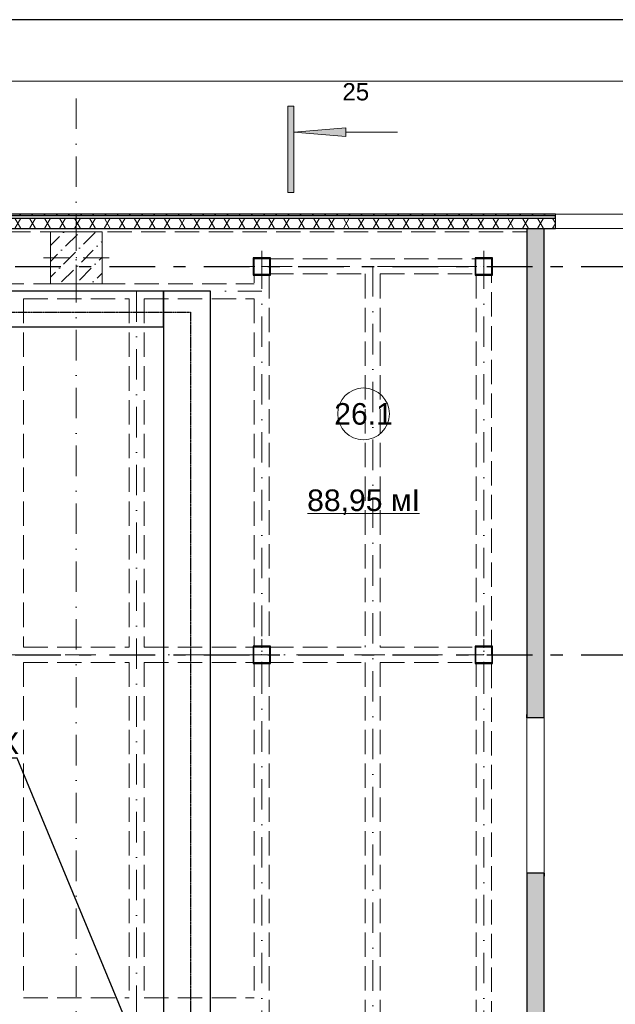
# Model space of a CAD drawing. Header units: millimetres. Extents: x -2890 to 117730, y -526 to 88572.
# Tile 64 of 65: x 103430 to 110336, y 71696 to 83105. Entities that reach past the tile are written whole.
import ezdxf
from ezdxf import colors
from ezdxf.entities.mleader import LeaderData, LeaderLine
from ezdxf.math import Vec2, Vec3

# ---------------------------------------------------------------- set-up
doc = ezdxf.new("R2010")
doc.units = ezdxf.units.MM
doc.header["$MEASUREMENT"] = 0
doc.set_wipeout_variables(frame=1)
for name, pattern in [('Wipeout_Contour', [1000, 0, -1000]), ('Невидимая', [3.912222, 2.822222, -1.09]), ('Штрих-Штриховая', [10.936111, 5.291667, -2.116667, 1.411111, -2.116667]), ('Штрихпунктирная', [6.702778, 3.527778, -1.763889, 0, -1.411111])]:
    doc.linetypes.add(name, pattern=pattern)
for name, color, linetype in [('2D - Кладочный', 7, 'Continuous'), ('ВЕНТКАМЕРЫ - балки', 7, 'Continuous'), ('ВЕНТКАМЕРЫ -колонны', 7, 'Continuous'), ('ВК_К1', 34, 'Continuous'), ('ВК_Размер', 7, 'Continuous'), ('ВК_Текст', 7, 'Continuous'), ('Конструктив - Колонны', 7, 'Continuous'), ('Конструктив - Стены Внутр сущ.', 7, 'Continuous'), ('Конструктив - Стены наружние фасад', 7, 'Continuous'), ('Маркер - Разрез', 7, 'Continuous'), ('ПОЛ - Зоны перепадов', 7, 'Continuous'), ('Чертеж и Рисунок', 7, 'Continuous'), ('Элемент Модели - Зона', 7, 'Continuous'), ('Элемент Модели - Оси', 7, 'Continuous')]:
    doc.layers.add(name, color=color, linetype=linetype)
doc.styles.get("Standard").update_dxf_attribs({"font": 'ARIALUNI.TTF', "height": 250})
doc.styles.add('СГЕНЕРИР_СТИЛЬ_4', font='arial.ttf')
doc.styles.add('СГЕНЕРИР_СТИЛЬ_5', font='arial.ttf')
pattern_1 = [(60, (-30913.89, 8295.99), (-129.90381, 75), []), (120, (-30913.89, 8295.99), (129.90381, 75), [])]
pattern_2 = [(45, (-30913.89, 8295.99), (-70.71068, 70.71068), [])]

# ---------------------------------------------------------------- blocks, each defined once
blk = doc.blocks.new('_None')

msp = doc.modelspace()

# ---------------------------------------------------------------- hatches: boundary and pattern name
at = {"layer": 'ВЕНТКАМЕРЫ -колонны', "linetype": 'Continuous', "lineweight": 30, "ltscale": 100}
h = msp.add_hatch(color=252, dxfattribs=at)
h.paths.add_polyline_path([(106336.1, 80146), (106336.1, 80346), (106136.1, 80346), (106136.1, 80146)])
h.paths.add_polyline_path([(106328.1, 80154), (106144.1, 80154), (106144.1, 80338), (106328.1, 80338)], flags=0)
at = {"layer": 'ВЕНТКАМЕРЫ -колонны', "linetype": 'Continuous', "lineweight": 5, "ltscale": 100}
h = msp.add_hatch(dxfattribs=at)
h.set_pattern_fill('МЕТАЛЛ___ТВЕРДЫЙ_СПЛАВ_0006', scale=100, style=0, pattern_type=2)
h.set_pattern_definition(pattern_2)
h.paths.add_polyline_path([(106336.1, 80146), (106336.1, 80346), (106136.1, 80346), (106136.1, 80146)])
h.paths.add_polyline_path([(106328.1, 80154), (106144.1, 80154), (106144.1, 80338), (106328.1, 80338)], flags=0)
at = {"layer": 'ВЕНТКАМЕРЫ -колонны', "linetype": 'Continuous', "lineweight": 30, "ltscale": 100}
h = msp.add_hatch(color=252, dxfattribs=at)
h.paths.add_polyline_path([(108911.1, 80146), (108911.1, 80346), (108711.1, 80346), (108711.1, 80146)])
h.paths.add_polyline_path([(108903.1, 80154), (108719.1, 80154), (108719.1, 80338), (108903.1, 80338)], flags=0)
at = {"layer": 'ВЕНТКАМЕРЫ -колонны', "linetype": 'Continuous', "lineweight": 5, "ltscale": 100}
h = msp.add_hatch(dxfattribs=at)
h.set_pattern_fill('МЕТАЛЛ___ТВЕРДЫЙ_СПЛАВ_0006', scale=100, style=0, pattern_type=2)
h.set_pattern_definition(pattern_2)
h.paths.add_polyline_path([(108911.1, 80146), (108911.1, 80346), (108711.1, 80346), (108711.1, 80146)])
h.paths.add_polyline_path([(108903.1, 80154), (108719.1, 80154), (108719.1, 80338), (108903.1, 80338)], flags=0)
at = {"layer": 'ВЕНТКАМЕРЫ -колонны', "linetype": 'Continuous', "lineweight": 30, "ltscale": 100}
h = msp.add_hatch(color=252, dxfattribs=at)
h.paths.add_polyline_path([(106336.1, 75646), (106336.1, 75846), (106136.1, 75846), (106136.1, 75646)])
h.paths.add_polyline_path([(106328.1, 75654), (106144.1, 75654), (106144.1, 75838), (106328.1, 75838)], flags=0)
at = {"layer": 'ВЕНТКАМЕРЫ -колонны', "linetype": 'Continuous', "lineweight": 5, "ltscale": 100}
h = msp.add_hatch(dxfattribs=at)
h.set_pattern_fill('МЕТАЛЛ___ТВЕРДЫЙ_СПЛАВ_0006', scale=100, style=0, pattern_type=2)
h.set_pattern_definition(pattern_2)
h.paths.add_polyline_path([(106336.1, 75646), (106336.1, 75846), (106136.1, 75846), (106136.1, 75646)])
h.paths.add_polyline_path([(106328.1, 75654), (106144.1, 75654), (106144.1, 75838), (106328.1, 75838)], flags=0)
at = {"layer": 'ВЕНТКАМЕРЫ -колонны', "linetype": 'Continuous', "lineweight": 30, "ltscale": 100}
h = msp.add_hatch(color=252, dxfattribs=at)
h.paths.add_polyline_path([(108911.1, 75646), (108911.1, 75846), (108711.1, 75846), (108711.1, 75646)])
h.paths.add_polyline_path([(108903.1, 75654), (108719.1, 75654), (108719.1, 75838), (108903.1, 75838)], flags=0)
at = {"layer": 'ВЕНТКАМЕРЫ -колонны', "linetype": 'Continuous', "lineweight": 5, "ltscale": 100}
h = msp.add_hatch(dxfattribs=at)
h.set_pattern_fill('МЕТАЛЛ___ТВЕРДЫЙ_СПЛАВ_0006', scale=100, style=0, pattern_type=2)
h.set_pattern_definition(pattern_2)
h.paths.add_polyline_path([(108911.1, 75646), (108911.1, 75846), (108711.1, 75846), (108711.1, 75646)])
h.paths.add_polyline_path([(108903.1, 75654), (108719.1, 75654), (108719.1, 75838), (108903.1, 75838)], flags=0)
at = {"layer": 'Конструктив - Стены Внутр сущ.', "linetype": 'Continuous', "lineweight": 15, "ltscale": 100}
msp.add_hatch(color=7, dxfattribs=at).paths.add_polyline_path([(109311.1, 70556), (109511.1, 70556), (109511.1, 73216), (109311.1, 73216)])
at = {"layer": 'Маркер - Разрез', "linetype": 'Continuous', "lineweight": 5, "ltscale": 100}
for points in [[(106539.9, 82102), (106539.9, 81102), (106609.9, 81102), (106609.9, 82102)], [(106609.9, 81802), (107209.9, 81752), (107209.9, 81852)]]:
    msp.add_hatch(color=7, dxfattribs=at).paths.add_polyline_path(points)

# ---------------------------------------------------------------- linework, layer by layer
at = {"color": 7, "linetype": 'Continuous', "lineweight": 30, "ltscale": 100}
msp.add_line((117608, 83105), (1208, 83105), dxfattribs=at)
at = {"layer": '2D - Кладочный', "color": 160, "linetype": 'Штрих-Штриховая', "lineweight": 30, "ltscale": 100}
msp.add_line((99002.7, 75746), (111415.5, 75746), dxfattribs=at)
at = {"layer": 'ВЕНТКАМЕРЫ - балки', "color": 253, "linetype": 'Невидимая', "lineweight": 5, "ltscale": 100}
for p, q in [((106148.6, 80338), (106148.6, 80046)), ((106148.6, 80338), (106323.6, 80338)), ((106323.6, 80338), (106323.6, 80333.5)), ((106323.6, 80333.5), (108723.6, 80333.5)), ((108723.6, 80338), (108723.6, 80333.5)), ((108723.6, 80338), (108898.6, 80338)), ((108898.6, 80338), (108898.6, 66883.5)), ((106323.6, 80158.5), (106323.6, 75833.5)), ((106323.6, 80158.5), (107436.1, 80158.5)), ((107436.1, 80158.5), (107436.1, 75833.5)), ((107611.1, 80158.5), (108723.6, 80158.5)), ((107611.1, 80158.5), (107611.1, 75833.5)), ((108723.6, 80158.5), (108723.6, 75833.5)), ((103473.6, 79871), (104698.6, 79871)), ((103473.6, 79871), (103473.6, 75833.5)), ((104698.6, 79871), (104698.6, 75833.5)), ((104873.6, 79871), (106148.6, 79871)), ((104873.6, 79871), (104873.6, 75833.5)), ((106148.6, 79871), (106148.6, 75833.5)), ((103473.6, 75833.5), (104698.6, 75833.5)), ((104873.6, 75833.5), (106148.6, 75833.5)), ((106323.6, 75833.5), (107436.1, 75833.5)), ((107611.1, 75833.5), (108723.6, 75833.5)), ((103473.6, 75658.5), (103473.6, 71771)), ((103473.6, 75658.5), (104698.6, 75658.5)), ((104698.6, 75658.5), (104698.6, 71771)), ((104873.6, 75658.5), (104873.6, 71771)), ((104873.6, 75658.5), (106148.6, 75658.5)), ((106148.6, 75658.5), (106148.6, 71771)), ((106323.6, 75658.5), (106323.6, 66883.5)), ((106323.6, 75658.5), (107436.1, 75658.5)), ((107436.1, 75658.5), (107436.1, 66883.5)), ((107611.1, 75658.5), (108723.6, 75658.5)), ((107611.1, 75658.5), (107611.1, 66883.5)), ((108723.6, 75658.5), (108723.6, 66883.5)), ((103473.6, 71771), (104698.6, 71771)), ((104873.6, 71771), (106148.6, 71771))]:
    msp.add_line(p, q, dxfattribs=at)
at = {"layer": 'ВЕНТКАМЕРЫ - балки', "color": 253, "linetype": 'Штрихпунктирная', "lineweight": 5, "ltscale": 100}
for p, q in [((106236.1, 80338), (106236.1, 62296)), ((108811.1, 80338), (108811.1, 62296)), ((106236.1, 80246), (108811.1, 80246)), ((107523.6, 80250.5), (107523.6, 62208.5)), ((101936.1, 79958.5), (106236.1, 79958.5)), ((104786.1, 79958.5), (104786.1, 71596)), ((99936.1, 75746), (108811.1, 75746))]:
    msp.add_line(p, q, dxfattribs=at)
at = {"layer": 'ВЕНТКАМЕРЫ -колонны', "color": 7, "linetype": 'Continuous', "lineweight": 0, "ltscale": 100}
for p, q in [((106236.1, 80326), (106236.1, 80426)), ((108811.1, 80326), (108811.1, 80426)), ((106156.1, 80246), (106056.1, 80246)), ((106316.1, 80246), (106416.1, 80246)), ((108731.1, 80246), (108631.1, 80246)), ((108891.1, 80246), (108991.1, 80246)), ((106236.1, 80166), (106236.1, 80066)), ((108811.1, 80166), (108811.1, 80066)), ((106236.1, 75826), (106236.1, 75926)), ((108811.1, 75826), (108811.1, 75926)), ((106156.1, 75746), (106056.1, 75746)), ((106236.1, 75666), (106236.1, 75566)), ((106316.1, 75746), (106416.1, 75746)), ((108731.1, 75746), (108631.1, 75746)), ((108811.1, 75666), (108811.1, 75566)), ((108891.1, 75746), (108991.1, 75746))]:
    msp.add_line(p, q, dxfattribs=at)
at = {"layer": 'ВЕНТКАМЕРЫ -колонны', "color": 7, "linetype": 'Continuous', "lineweight": 30, "ltscale": 100, "flags": 128}
for points in [[(106336.1, 80146), (106336.1, 80346), (106136.1, 80346), (106136.1, 80146)], [(106328.1, 80154), (106144.1, 80154), (106144.1, 80338), (106328.1, 80338)], [(108911.1, 80146), (108911.1, 80346), (108711.1, 80346), (108711.1, 80146)], [(108903.1, 80154), (108719.1, 80154), (108719.1, 80338), (108903.1, 80338)], [(106336.1, 75646), (106336.1, 75846), (106136.1, 75846), (106136.1, 75646)], [(106328.1, 75654), (106144.1, 75654), (106144.1, 75838), (106328.1, 75838)], [(108911.1, 75646), (108911.1, 75846), (108711.1, 75846), (108711.1, 75646)], [(108903.1, 75654), (108719.1, 75654), (108719.1, 75838), (108903.1, 75838)]]:
    msp.add_lwpolyline(points, close=True, dxfattribs=at)
at = {"layer": 'ВЕНТКАМЕРЫ -колонны', "color": 7, "linetype": 'Continuous', "lineweight": 0, "ltscale": 100}
for p in [(106236.1, 80246), (108811.1, 80246), (106236.1, 75746), (108811.1, 75746)]:
    msp.add_point(p, dxfattribs=at)
at = {"layer": 'ВК_Размер'}
for points in [[(105097.2, 79958.5), (85605.8, 79958.5), (85605.8, 79546), (105097.2, 79546)], [(105097.2, 60397.7), (105641.2, 60397.7), (105641.2, 79958.5), (105097.2, 79958.5)]]:
    msp.add_lwpolyline(points, close=True, dxfattribs=at)
at = {"layer": 'Конструктив - Стены Внутр сущ.', "color": 7, "linetype": 'Continuous', "lineweight": 30, "ltscale": 100}
for p, q in [((109311.1, 75016), (109311.1, 75053)), ((109396.1, 75016), (109311.1, 75016)), ((109511.1, 75016), (109396.1, 75016)), ((109511.1, 75016), (109511.1, 75053)), ((109311.1, 73216), (109311.1, 73179)), ((109396.1, 73216), (109311.1, 73216)), ((109511.1, 73216), (109396.1, 73216)), ((109511.1, 73216), (109511.1, 73179))]:
    msp.add_line(p, q, dxfattribs=at)
at = {"layer": 'Конструктив - Стены Внутр сущ.', "color": 7, "linetype": 'Continuous', "lineweight": 15, "ltscale": 100}
for p, q in [((109311.1, 75016), (109311.1, 73216)), ((109511.1, 73216), (109511.1, 75016))]:
    msp.add_line(p, q, dxfattribs=at)
at = {"layer": 'Конструктив - Стены Внутр сущ.', "color": 7, "linetype": 'Continuous', "lineweight": 30, "ltscale": 100, "flags": 128}
for points in [[(109311.1, 80686), (109311.1, 75016)], [(109311.1, 73216), (109311.1, 70556)], [(109511.1, 70356), (109511.1, 73216)]]:
    msp.add_lwpolyline(points, dxfattribs=at)
at = {"layer": 'Маркер - Разрез', "color": 7, "linetype": 'Continuous', "lineweight": 5, "ltscale": 100}
for p, q in [((106539.9, 82102), (106609.9, 82102)), ((106539.9, 81102), (106539.9, 82102)), ((106609.9, 82102), (106609.9, 81102)), ((107209.9, 81802), (107809.9, 81802)), ((106609.9, 81102), (106539.9, 81102))]:
    msp.add_line(p, q, dxfattribs=at)
at = {"layer": 'Маркер - Разрез', "color": 7, "linetype": 'Continuous', "lineweight": 5, "ltscale": 100, "flags": 128}
msp.add_lwpolyline([(106609.9, 81802), (107209.9, 81852), (107209.9, 81752)], close=True, dxfattribs=at)
at = {"layer": 'ПОЛ - Зоны перепадов', "color": 7, "linetype": 'Невидимая', "lineweight": 5, "ltscale": 100, "flags": 128}
msp.add_lwpolyline([(110111.1, 44596), (110132.8, 67596.1), (108911.3, 67596.1), (108911.3, 70556), (109311.1, 70556), (109311.1, 80646), (59036.1, 80646), (59036.1, 44596)], close=True, dxfattribs=at)
at = {"layer": 'Чертеж и Рисунок', "color": 7, "linetype": 'Continuous', "lineweight": 15, "ltscale": 100}
msp.add_line((3470.8, 82391.7), (114954, 82391.7), dxfattribs=at)
at = {"layer": 'Элемент Модели - Зона', "color": 7, "linetype": 'Continuous', "lineweight": 0, "ltscale": 100}
msp.add_line((106766.5, 77384), (108067.1, 77384), dxfattribs=at)
at = {"layer": 'Элемент Модели - Зона', "color": 7, "linetype": 'Continuous', "lineweight": 0, "ltscale": 100, "flags": 128}
msp.add_lwpolyline([(107716.8, 78537.6, 1), (107116.8, 78537.6, 1)], format="xyb", close=True, dxfattribs=at)

# ---------------------------------------------------------------- texts
at = {"layer": 'Маркер - Разрез', "color": 7, "linetype": 'Continuous', "lineweight": 0, "ltscale": 100, "insert": (107326.7, 82167.2), "char_height": 200, "attachment_point": 8, "style": 'СГЕНЕРИР_СТИЛЬ_5'}
msp.add_mtext('\\A1;\\pt0;25', dxfattribs=at)
at = {"layer": 'Элемент Модели - Зона', "color": 7, "linetype": 'Continuous', "lineweight": 0, "ltscale": 100, "char_height": 250, "attachment_point": 5, "style": 'СГЕНЕРИР_СТИЛЬ_4'}
for s, insert in [('\\A1;26.1', (107416.8, 78535.5)), ('\\A1;88,95 мІ', (107416.8, 77513.3))]:
    msp.add_mtext(s, dxfattribs=dict(at, insert=insert))

# ---------------------------------------------------------------- leaders
at = {"layer": 'ВК_Текст', "ltscale": 100}
ml = msp.add_multileader_mtext('Standard', dxfattribs=at)
ml.set_content('По заданию ТХ\\PQ=15,88л/с.\\PК1%%C100', color=256)
ml.set_leader_properties(color=256, linetype='ByLayer', lineweight=-1)
ml.set_arrow_properties(name='NONE')
ml.build(insert=Vec2(0, 0))
ml.multileader.update_dxf_attribs({"text_left_attachment_type": 6, "text_right_attachment_type": 6, "dogleg_length": 0.36, "arrow_head_size": 18})
ctx = ml.context
ctx.base_point, ctx.char_height, ctx.arrow_head_size, ctx.landing_gap_size, ctx.plane_origin = Vec3(100927.1, 74546.4), 250, 18, 9, Vec3(104969.9, 66209.9)
ctx.left_attachment, ctx.right_attachment = 6, 6
notes = []
notes.append((ctx, [(1, (1, 1, 0), (103402.5, 74546.4), (-1, 0), 0.36, [(0, [(104981.7, 70735.7)], 0, [])])]))
ctx.mtext.insert, ctx.mtext.flow_direction = Vec3(100936.1, 74846.4), 5
for ctx, leaders in notes:
    for number, flags, end, landing, length, lines in leaders:
        leader = LeaderData()
        leader.index, (leader.has_last_leader_line, leader.has_dogleg_vector, leader.attachment_direction) = number, flags
        leader.last_leader_point, leader.dogleg_vector, leader.dogleg_length = Vec3(end), Vec3(landing), length
        for number, points, colour, breaks in lines:
            line = LeaderLine()
            line.index, line.vertices, line.color, line.breaks = number, Vec3.list(points), colors.encode_raw_color(colour), breaks
            leader.lines.append(line)
        ctx.leaders.append(leader)

# ---------------------------------------------------------------- next in the draw order: wipeouts: each hides what was drawn before it
at = {"color": 254, "linetype": 'Wipeout_Contour', "lineweight": 0, "ltscale": 100}
msp.add_wipeout([(109641.1, 80806), (109511.1, 80806), (109511.1, 80686), (109641.1, 80686)], dxfattribs=at).dxf.layer = 'Конструктив - Стены наружние фасад'

# ---------------------------------------------------------------- next in the draw order: hatches: boundary and pattern name
at = {"layer": 'Конструктив - Стены Внутр сущ.', "linetype": 'Continuous', "lineweight": 15, "ltscale": 100}
msp.add_hatch(color=7, dxfattribs=at).paths.add_polyline_path([(109511.1, 80686), (109311.1, 80686), (109311.1, 75016), (109511.1, 75016)])
at = {"layer": 'Конструктив - Стены наружние фасад', "linetype": 'Continuous', "lineweight": 5, "ltscale": 100}
h = msp.add_hatch(dxfattribs=at)
h.set_pattern_fill('ИЗОЛЯЦИЯ_02_0006', scale=100, style=0, pattern_type=2)
h.set_pattern_definition(pattern_1)
h.paths.add_polyline_path([(109641.1, 80806), (109511.1, 80806), (109511.1, 80686), (109641.1, 80686)])

# ---------------------------------------------------------------- next in the draw order: linework, layer by layer
at = {"layer": 'Конструктив - Стены Внутр сущ.', "color": 7, "linetype": 'Continuous', "lineweight": 30, "ltscale": 100, "flags": 128}
for points in [[(109511.1, 80686), (109311.1, 80686)], [(109511.1, 75016), (109511.1, 80686)]]:
    msp.add_lwpolyline(points, dxfattribs=at)
at = {"layer": 'Конструктив - Стены наружние фасад', "color": 7, "linetype": 'Continuous', "lineweight": 30, "ltscale": 100}
msp.add_line((109641.1, 80686), (109604.1, 80686), dxfattribs=at)
at = {"layer": 'Конструктив - Стены наружние фасад', "color": 7, "linetype": 'Continuous', "lineweight": 15, "ltscale": 100}
msp.add_line((109641.1, 80686), (112461.1, 80686), dxfattribs=at)
at = {"layer": 'Конструктив - Стены наружние фасад', "color": 7, "linetype": 'Continuous', "lineweight": 30, "ltscale": 100, "flags": 128}
msp.add_lwpolyline([(109511.1, 80686), (109641.1, 80686)], dxfattribs=at)

# ---------------------------------------------------------------- next in the draw order: wipeouts: each hides what was drawn before it
at = {"color": 254, "linetype": 'Wipeout_Contour', "lineweight": 0, "ltscale": 100}
msp.add_wipeout([(109511.1, 80851), (109511.1, 80836), (109641.1, 80836), (109641.1, 80851)], dxfattribs=at).dxf.layer = 'Конструктив - Стены наружние фасад'

# ---------------------------------------------------------------- next in the draw order: hatches: boundary and pattern name
at = {"layer": 'Конструктив - Стены наружние фасад', "linetype": 'Continuous', "lineweight": 5, "ltscale": 100}
h = msp.add_hatch(dxfattribs=at)
h.set_pattern_fill('МЕТАЛЛ___ТВЕРДЫЙ_СПЛАВ_0006', scale=100, style=0, pattern_type=2)
h.set_pattern_definition(pattern_2)
h.paths.add_polyline_path([(109511.1, 80851), (109511.1, 80836), (109641.1, 80836), (109641.1, 80851)])

# ---------------------------------------------------------------- next in the draw order: linework, layer by layer
at = {"layer": 'Конструктив - Стены наружние фасад', "color": 7, "linetype": 'Continuous', "lineweight": 30, "ltscale": 100}
for p, q in [((109511.1, 80836), (109641.1, 80836)), ((109511.1, 80806), (109641.1, 80806)), ((109641.1, 80851), (109604.1, 80851)), ((109641.1, 80806), (109641.1, 80836))]:
    msp.add_line(p, q, dxfattribs=at)
at = {"layer": 'Конструктив - Стены наружние фасад', "color": 214, "linetype": 'Continuous', "lineweight": 15, "ltscale": 100}
msp.add_line((109641.1, 80836), (109641.1, 80851), dxfattribs=at)
at = {"layer": 'Конструктив - Стены наружние фасад', "color": 7, "linetype": 'Continuous', "lineweight": 15, "ltscale": 100}
msp.add_line((112461.1, 80851), (109641.1, 80851), dxfattribs=at)
at = {"layer": 'Конструктив - Стены наружние фасад', "color": 7, "linetype": 'Continuous', "lineweight": 5, "ltscale": 100}
for p, q in [((109641.1, 80801), (109641.1, 80806)), ((109641.1, 80686), (109641.1, 80801))]:
    msp.add_line(p, q, dxfattribs=at)
at = {"layer": 'Конструктив - Стены наружние фасад', "color": 7, "linetype": 'Continuous', "lineweight": 30, "ltscale": 100, "flags": 128}
msp.add_lwpolyline([(109641.1, 80851), (109511.1, 80851)], dxfattribs=at)

# ---------------------------------------------------------------- next in the draw order: wipeouts: each hides what was drawn before it
at = {"color": 254, "linetype": 'Wipeout_Contour', "lineweight": 0, "ltscale": 100}
msp.add_wipeout([(99836.1, 80686), (109511.1, 80686), (109511.1, 80806), (99836.1, 80806)], dxfattribs=at).dxf.layer = 'Конструктив - Стены наружние фасад'

# ---------------------------------------------------------------- next in the draw order: hatches: boundary and pattern name
at = {"layer": 'Конструктив - Стены наружние фасад', "linetype": 'Continuous', "lineweight": 5, "ltscale": 100}
h = msp.add_hatch(dxfattribs=at)
h.set_pattern_fill('ИЗОЛЯЦИЯ_02_0006', scale=100, style=0, pattern_type=2)
h.set_pattern_definition(pattern_1)
h.paths.add_polyline_path([(99836.1, 80686), (109511.1, 80686), (109511.1, 80806), (99836.1, 80806)])

# ---------------------------------------------------------------- next in the draw order: linework, layer by layer
at = {"layer": 'Конструктив - Стены наружние фасад', "color": 7, "linetype": 'Continuous', "lineweight": 30, "ltscale": 100, "flags": 128}
msp.add_lwpolyline([(99836.1, 80686), (109511.1, 80686)], dxfattribs=at)

# ---------------------------------------------------------------- next in the draw order: wipeouts: each hides what was drawn before it
at = {"color": 254, "linetype": 'Wipeout_Contour', "lineweight": 0, "ltscale": 100}
for points, layer in [([(103786.1, 80046), (104386.1, 80046), (104386.1, 80646), (103786.1, 80646)], 'Конструктив - Колонны'), ([(99406.1, 80836), (109511.1, 80836), (109511.1, 80851), (99406.1, 80851)], 'Конструктив - Стены наружние фасад')]:
    msp.add_wipeout(points, dxfattribs=at).dxf.layer = layer

# ---------------------------------------------------------------- next in the draw order: hatches: boundary and pattern name
at = {"layer": 'Конструктив - Колонны', "linetype": 'Continuous', "lineweight": 15, "ltscale": 100}
h = msp.add_hatch(dxfattribs=at)
h.set_pattern_fill('БЕТОН_01_0006', scale=100, style=0, pattern_type=2)
h.set_pattern_definition([(45, (-30913.9, 8296), (-183.84776, 183.84776), [195, -65, 0, -65]), (45, (-30890.9, 8502.82), (-183.84776, 183.84776), [195, -65, 0, -65])])
h.paths.add_polyline_path([(103786.1, 80046), (104386.1, 80046), (104386.1, 80646), (103786.1, 80646)])
at = {"layer": 'Конструктив - Стены наружние фасад', "linetype": 'Continuous', "lineweight": 5, "ltscale": 100}
h = msp.add_hatch(dxfattribs=at)
h.set_pattern_fill('МЕТАЛЛ___ТВЕРДЫЙ_СПЛАВ_0006', scale=100, style=0, pattern_type=2)
h.set_pattern_definition(pattern_2)
h.paths.add_polyline_path([(99406.1, 80836), (109511.1, 80836), (109511.1, 80851), (99406.1, 80851)])

# ---------------------------------------------------------------- next in the draw order: linework, layer by layer
at = {"layer": '2D - Кладочный', "color": 160, "linetype": 'Штрих-Штриховая', "lineweight": 30, "ltscale": 100}
msp.add_line((99002.7, 80246), (111415.5, 80246), dxfattribs=at)
at = {"layer": 'ВЕНТКАМЕРЫ - балки', "color": 253, "linetype": 'Невидимая', "lineweight": 5, "ltscale": 100}
msp.add_line((102023.6, 80046), (106148.6, 80046), dxfattribs=at)
at = {"layer": 'ВК_К1', "linetype": 'Штрихпунктирная'}
msp.add_lwpolyline([(85706, 80046), (85706, 79715.2), (105409.1, 79715.2, -0.4142136), (105409.6, 79714.7), (105409.6, 60061.1), (93886.6, 60061.1, 0.4142136), (93886.1, 60060.6), (93886.1, 19935.2), (109921, 19935.2)], format="xyb", dxfattribs=at)
at = {"layer": 'Конструктив - Колонны', "color": 7, "linetype": 'Continuous', "lineweight": 0, "ltscale": 100}
for p, q in [((104086.1, 80426), (104086.1, 80726)), ((104006.1, 80346), (103706.1, 80346)), ((104166.1, 80346), (104466.1, 80346)), ((104086.1, 80266), (104086.1, 79966))]:
    msp.add_line(p, q, dxfattribs=at)
at = {"layer": 'Конструктив - Колонны', "color": 7, "linetype": 'Continuous', "lineweight": 15, "ltscale": 100, "flags": 128}
msp.add_lwpolyline([(103786.1, 80046), (104386.1, 80046), (104386.1, 80646), (103786.1, 80646)], close=True, dxfattribs=at)
at = {"layer": 'Конструктив - Колонны', "color": 7, "linetype": 'Continuous', "lineweight": 0, "ltscale": 100}
msp.add_point((104086.1, 80346), dxfattribs=at)
at = {"layer": 'Конструктив - Стены наружние фасад', "color": 7, "linetype": 'Continuous', "lineweight": 30, "ltscale": 100}
for p, q in [((99406.1, 80836), (109511.1, 80836)), ((99836.1, 80806), (109511.1, 80806))]:
    msp.add_line(p, q, dxfattribs=at)
at = {"layer": 'Конструктив - Стены наружние фасад', "color": 7, "linetype": 'Continuous', "lineweight": 30, "ltscale": 100, "flags": 128}
msp.add_lwpolyline([(109511.1, 80851), (99406.1, 80851)], dxfattribs=at)
at = {"layer": 'Элемент Модели - Оси', "color": 7, "linetype": 'Штрихпунктирная', "lineweight": 15, "ltscale": 100}
msp.add_line((104086.1, 82191.7), (104086.1, 15620.8), dxfattribs=at)

doc.saveas('drawing.dxf')
